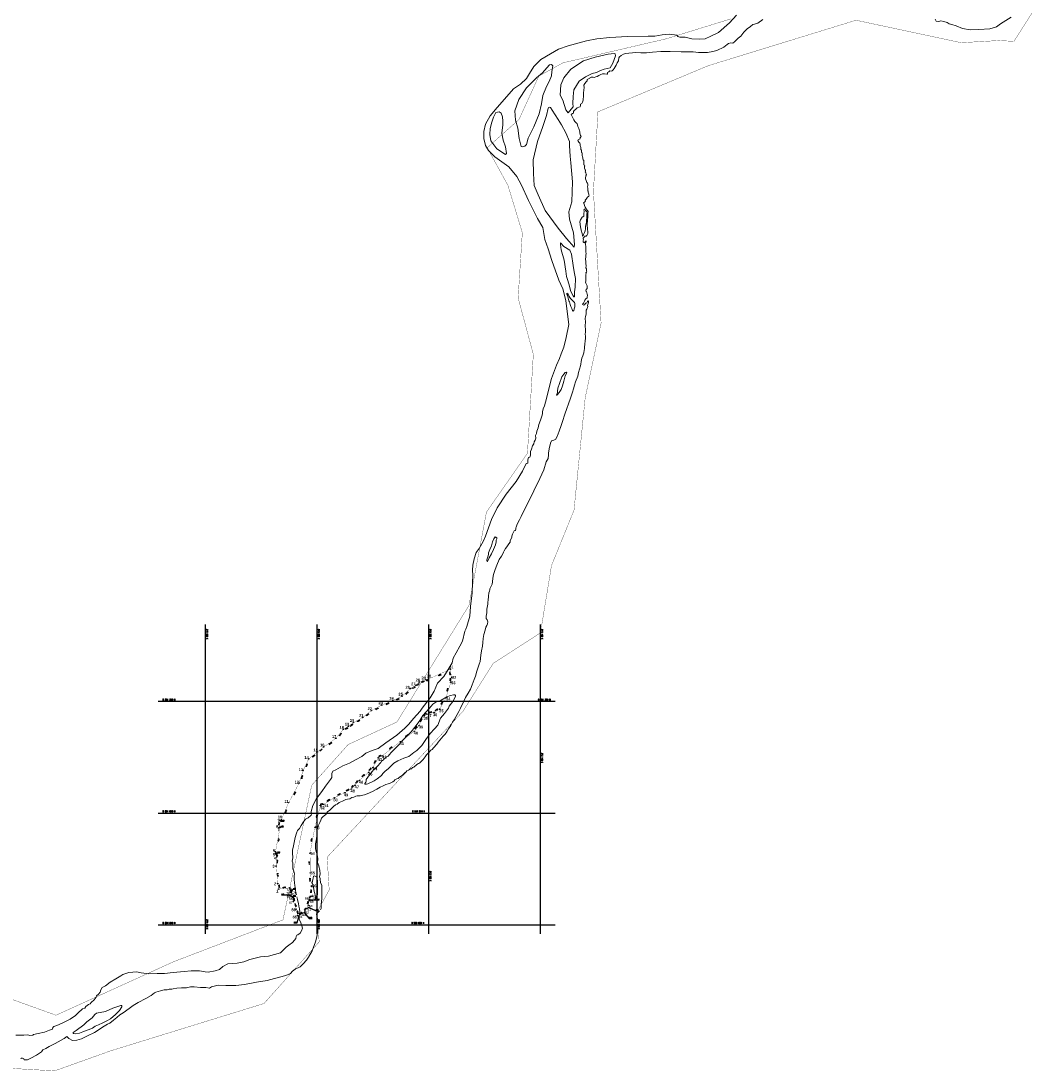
# Model space of a CAD drawing. Header units: metres. Extents: x 347609 to 404409, y 8547781 to 8605413.
# Tile 15 of 39: x 372470 to 374301, y 8560539 to 8562419. Entities that reach past the tile are written whole.
import ezdxf
from ezdxf.enums import TextEntityAlignment as Align

# ---------------------------------------------------------------- set-up
doc = ezdxf.new("R2010")
doc.units = ezdxf.units.M
doc.linetypes.add('CONTINUO', pattern=[0])
doc.layers.add('01. RIO', color=7, linetype='Continuous', lineweight=5, true_color=0x2776bb)
for name, color, linetype in [('DISTANCIA', 7, 'Continuous'), ('T-GRILLA', 9, 'Continuous'), ('T-TEXTO COORD', 7, 'Continuous'), ('VERTICES', 244, 'Continuous')]:
    doc.layers.add(name, color=color, linetype=linetype)
doc.layers.add('LIMITES CONTRUCTIVO', color=40, linetype='Continuous', true_color=0xffbf00)
doc.layers.add('PREDIOS INSCRITOS EN LA BASE GRAFICA REGISTRAL (HUAURA) NOMBRE', color=7, linetype='Continuous', true_color=0xfffff0)
doc.styles.add('Coord_texto', font='romans.shx', dxfattribs={"height": 4})
doc.styles.add('ROMANS', font='romans.shx')
doc.styles.add('VERTICES', font='sanssb__.ttf')

# ---------------------------------------------------------------- blocks, each defined once
blk = doc.blocks.new('REIORORI')
at = {"layer": '01. RIO', "color": 152, "lineweight": 15, "true_color": 0x2776bb, "flags": 128}
for points in [[(372963.4, 8560853.9), (372962.6, 8560857.7), (372962.1, 8560862.7), (372961.4, 8560866.8), (372960.5, 8560871.3), (372959.8, 8560875.2), (372959.2, 8560882), (372959.5, 8560887.9), (372960.2, 8560891.6), (372959, 8560896.5), (372957.3, 8560900.5), (372957.1, 8560906.3), (372956.8, 8560911.1), (372955.9, 8560914.1), (372956.9, 8560920.5), (372956.3, 8560929.2), (372956.3, 8560934.2), (372958.2, 8560941.8), (372960.2, 8560950.9), (372961.3, 8560956.6), (372963.4, 8560964.5), (372965.6, 8560969.4), (372968.9, 8560973.1), (372971.8, 8560978.3), (372976.4, 8560985.1), (372979.6, 8560989.7), (372984.5, 8560992), (372989.8, 8560997), (372990.4, 8560999.1), (372989.9, 8561003.2), (372992.6, 8561014.3), (372999.6, 8561026.3), (373008.8, 8561039.3), (373015.6, 8561048.8), (373024.4, 8561060.9), (373026.7, 8561064), (373026.7, 8561066.7), (373027.2, 8561071.4), (373029, 8561075.3), (373033.9, 8561078.2), (373046.4, 8561084.9), (373058.5, 8561090), (373069.2, 8561095.6), (373080.4, 8561102), (373088.1, 8561107.9), (373099.3, 8561112.4), (373109.7, 8561115.9), (373123.8, 8561126), (373143.2, 8561139.7), (373157.6, 8561152.7), (373165, 8561159.5), (373173.1, 8561170.1), (373185.1, 8561182.8), (373188.6, 8561188.5), (373202.9, 8561206.9), (373210.3, 8561219), (373216.3, 8561233.3), (373227.3, 8561244.9), (373235.3, 8561257.5), (373242.4, 8561269.3), (373244.1, 8561277.8), (373249.6, 8561287.7), (373256.2, 8561299.5), (373260.9, 8561308.4), (373265.5, 8561326), (373267.2, 8561330.1), (373268.8, 8561334.5), (373274.1, 8561353.2), (373275.4, 8561370.2), (373278.2, 8561395), (373278.7, 8561413.2), (373279.3, 8561426.5), (373278.7, 8561435.5), (373279.3, 8561444.3), (373281.9, 8561455.5), (373285.6, 8561467.2), (373290.7, 8561474.3), (373298.1, 8561487), (373302.1, 8561496.4), (373313, 8561526.2), (373323.3, 8561546.9), (373339.3, 8561571.5), (373356.9, 8561594.3), (373368.7, 8561612.6), (373374.9, 8561626.7), (373377.8, 8561627.3), (373378.3, 8561630), (373378.1, 8561633.3), (373379.5, 8561637.1), (373381.8, 8561637.6), (373382.6, 8561641.6), (373383, 8561645), (373383.1, 8561647.8), (373384.9, 8561651.9), (373386.6, 8561657.8), (373388.8, 8561661.4), (373389.2, 8561665.2), (373391.4, 8561668.1), (373392.3, 8561672.1), (373392.1, 8561676.3), (373393.5, 8561679.9), (373394.2, 8561684.5), (373396.4, 8561690.4), (373398, 8561696.1), (373400.7, 8561704.3), (373403.1, 8561711.1), (373404.2, 8561715.6), (373404.2, 8561719), (373405.4, 8561724.5), (373407.8, 8561730), (373409.9, 8561736.4), (373412.1, 8561745.2), (373415.7, 8561759.9), (373420.7, 8561778.8), (373429.3, 8561802.3), (373434.9, 8561814.7), (373438, 8561822.9), (373442.3, 8561834.7), (373446.6, 8561851.9), (373451.4, 8561875.5), (373450.4, 8561884.2), (373445.9, 8561918.5), (373440.9, 8561939.5), (373433.8, 8561954.5), (373421.1, 8561989.8), (373414.5, 8562010.6), (373408.3, 8562027.6), (373404.9, 8562049.1), (373395.2, 8562065.1), (373379.2, 8562097.6), (373366.8, 8562125), (373358.3, 8562140.5), (373343.9, 8562157.8), (373319.1, 8562175.5), (373307.8, 8562187.1), (373302, 8562195.9), (373299.5, 8562208.3), (373299.2, 8562220.9), (373302.3, 8562233.9), (373310.8, 8562249.3), (373323.2, 8562264), (373340.3, 8562283.9), (373352.2, 8562297.1), (373365.1, 8562305.9), (373375.6, 8562315.8), (373381.1, 8562325), (373388.7, 8562337.6), (373401.3, 8562350.1), (373418.4, 8562360.3), (373433.1, 8562368.6), (373450.2, 8562374.5), (373483.1, 8562383.4), (373501.4, 8562386.6), (373525, 8562389.2), (373556.6, 8562391.1), (373593.6, 8562391.6), (373605.6, 8562391.4), (373618.9, 8562393.8), (373631.8, 8562395), (373645.3, 8562393.3), (373647, 8562390.9), (373650.1, 8562389.7), (373660, 8562389.9), (373671.7, 8562386.9), (373685.2, 8562386.2), (373695.6, 8562386.9), (373706.2, 8562391.8), (373719.7, 8562398.2), (373739.5, 8562415.8), (373752, 8562429.3)], [(373006.8, 8560827.2), (373007.6, 8560829.4), (373008, 8560836.5), (373008.8, 8560847.7), (373009, 8560857.1), (373009, 8560864.6), (373008.8, 8560871), (373006.7, 8560876.1), (373006.3, 8560881.6), (373006.3, 8560883.6), (373004.8, 8560886.4), (373005.8, 8560891.5), (373005.4, 8560897.5), (373003.5, 8560906), (373001.5, 8560912.2), (373001.9, 8560918.3), (373000.4, 8560926.1), (372998.7, 8560931.5), (372997.8, 8560936.3), (372997.8, 8560945.2), (372999.3, 8560954.5), (373000.2, 8560960.5), (372999.9, 8560967.3), (373001.3, 8560975), (373005.5, 8560983.5), (373007.2, 8560987.7), (373008.6, 8560991.1), (373011.6, 8560994.5), (373016.1, 8560998.2), (373019.4, 8561002.6), (373023.6, 8561005.9), (373025.6, 8561007.9), (373029.7, 8561012.4), (373033.5, 8561015.3), (373036.4, 8561016.2), (373040, 8561019.2), (373046.2, 8561021.7), (373051.8, 8561024.7), (373055.1, 8561025.6), (373059.2, 8561026), (373063, 8561028.1), (373066.4, 8561029.2), (373068.7, 8561030.1), (373070.1, 8561031), (373072.6, 8561031.4), (373075.4, 8561031.2), (373077.5, 8561031.5), (373079.7, 8561032.1), (373082.6, 8561032.3), (373085.2, 8561032.9), (373093.5, 8561035.9), (373095.9, 8561037.5), (373099.6, 8561039.4), (373107.4, 8561043.5), (373113.7, 8561046.8), (373118.6, 8561049.2), (373123.4, 8561051.5), (373127.7, 8561052.8), (373131.2, 8561054.3), (373136, 8561056.6), (373138.4, 8561058.1), (373139.9, 8561059.9), (373143.5, 8561061.8), (373145.5, 8561062.3), (373148.4, 8561064.7), (373151.4, 8561066.5), (373154.3, 8561069.2), (373157.5, 8561072.8), (373159.9, 8561074.5), (373161.3, 8561076.2), (373164.2, 8561077.6), (373167.8, 8561079.6), (373169.7, 8561080), (373171.4, 8561082.1), (373173.7, 8561082.9), (373175.5, 8561084.3), (373177, 8561084.8), (373179.2, 8561087.6), (373182.1, 8561089.2), (373183.8, 8561090.1), (373185.6, 8561091.5), (373188.2, 8561094), (373190.5, 8561096.7), (373194, 8561101), (373196.8, 8561104.5), (373201.3, 8561109.8), (373204.3, 8561113.1), (373206.7, 8561114.2), (373209, 8561117.1), (373214.9, 8561123.9), (373217.5, 8561127.6), (373223.5, 8561134.7), (373226.3, 8561138.4), (373229.2, 8561141), (373231.8, 8561144.3), (373233.8, 8561147.4), (373236.1, 8561151.4), (373240.2, 8561157.6), (373243.4, 8561163.1), (373245.9, 8561167.6), (373254.3, 8561182.3), (373257.7, 8561188.5), (373263.7, 8561200.8), (373266.6, 8561207.4), (373271, 8561215.1), (373275.4, 8561222.5), (373278.4, 8561230.4), (373282.2, 8561239.6), (373284.1, 8561245.6), (373286.6, 8561254.3), (373288.8, 8561261.7), (373291, 8561267.1), (373292.4, 8561271.9), (373294.1, 8561283.4), (373295.3, 8561291.3), (373296.6, 8561299.3), (373297.4, 8561305.8), (373298.2, 8561313.3), (373299.3, 8561320.3), (373301.5, 8561328.3), (373302.7, 8561333.2), (373304.7, 8561336.5), (373306.1, 8561339.2), (373306.4, 8561342.8), (373305.3, 8561346.7), (373303.5, 8561349.1), (373303.2, 8561351.2), (373303.5, 8561353.2), (373304.4, 8561359.3), (373304.9, 8561365.8), (373305.9, 8561371.5), (373306.5, 8561374.5), (373306.3, 8561378.6), (373306.9, 8561381.2), (373307.5, 8561388.9), (373308.2, 8561395.1), (373309.4, 8561397.7), (373309.9, 8561400.3), (373310, 8561402.2), (373312, 8561405.6), (373314.1, 8561410.6), (373314.6, 8561414.8), (373315.3, 8561421.2), (373316.5, 8561427.8), (373319.4, 8561436.8), (373322.4, 8561444.4), (373326.7, 8561454.3), (373330.8, 8561460.8), (373333.1, 8561464.5), (373334.2, 8561467.4), (373335.9, 8561469.8), (373338.1, 8561474.5), (373340.3, 8561477.2), (373344.3, 8561482.9), (373346.3, 8561485.6), (373346.2, 8561487.7), (373347.1, 8561489.7), (373349.3, 8561494.2), (373349.2, 8561496.4), (373350.8, 8561499.8), (373352.5, 8561503.6), (373353.8, 8561506), (373355.2, 8561506.3), (373356.2, 8561506.9), (373356.5, 8561509.1), (373356.7, 8561511.5), (373357.1, 8561512.5), (373358.3, 8561515.8), (373360.4, 8561520.5), (373362.9, 8561525.6), (373365.9, 8561531.3), (373388.9, 8561577.8), (373399.7, 8561599.3), (373406.5, 8561615.2), (373411, 8561629.5), (373414.3, 8561635.7), (373415.3, 8561642.1), (373415.3, 8561645.2), (373416, 8561652.8), (373418.9, 8561662.8), (373420.3, 8561667.3), (373422.8, 8561667.8), (373427.7, 8561669.6), (373430.8, 8561675), (373434.4, 8561684.3), (373437.8, 8561694.3), (373440.2, 8561701.6), (373444.6, 8561715), (373454.3, 8561743.6), (373458.2, 8561754.2), (373459.6, 8561760.2), (373461.4, 8561766.9), (373463.3, 8561772.4), (373467.5, 8561782.6), (373468.8, 8561789.4), (373470.9, 8561795.3), (373472.4, 8561801.2), (373472.8, 8561804.2), (373473.7, 8561809.1), (373475, 8561814.8), (373476.8, 8561819.1), (373478.6, 8561824.4), (373478.8, 8561829.6), (373479.4, 8561831.5), (373479.5, 8561834.9), (373480.3, 8561840.4), (373480.8, 8561846.3), (373481.4, 8561850.3), (373481.5, 8561854.5), (373480.6, 8561858.1), (373481.1, 8561861.6), (373481.1, 8561865.6), (373480.6, 8561872.8), (373481.1, 8561880.1), (373480.6, 8561885.9), (373481.3, 8561889.5), (373482.5, 8561894.1), (373482.6, 8561896), (373482.4, 8561898.6), (373482.5, 8561901.1), (373483.6, 8561903), (373485.4, 8561907.5), (373485.1, 8561909.2), (373486.5, 8561914.9), (373486.6, 8561917.4), (373486.3, 8561917.8), (373484.8, 8561916.3), (373484, 8561914.2), (373482.2, 8561913.3), (373480.7, 8561912.2), (373479.3, 8561910.7), (373478.1, 8561910.2), (373477.1, 8561910.8), (373476.2, 8561911.4), (373476.8, 8561912.4), (373477.8, 8561913.6), (373478.1, 8561914.6), (373478.7, 8561915.8), (373479.4, 8561917.2), (373480.4, 8561918.8), (373482.1, 8561921.1), (373484.2, 8561923.4), (373484.5, 8561924.3), (373484.7, 8561927.8), (373484.4, 8561929.6), (373483.7, 8561931.8), (373482.9, 8561934.6), (373482.1, 8561935.2), (373482.6, 8561937.8), (373484.1, 8561939.8), (373484.4, 8561941.6), (373484.2, 8561944.4), (373483.3, 8561946.9), (373481.9, 8561949.1), (373481.1, 8561951), (373481.7, 8561952.8), (373481.7, 8561955.2), (373481.7, 8561958.6), (373481.9, 8561962.5), (373481.8, 8561964.7), (373482.5, 8561965.8), (373482, 8561967.6), (373483, 8561969), (373483.8, 8561970.4), (373482.9, 8561971.3), (373483, 8561973.2), (373483.3, 8561973.7), (373483.1, 8561974.8), (373482.1, 8561977.1), (373482.3, 8561980.2), (373482.2, 8561984.8), (373481.7, 8561988.3), (373481.6, 8561992.1), (373481.8, 8561996.3), (373482.1, 8561999.5), (373482.3, 8562002.5), (373482.2, 8562004.9), (373482.1, 8562008.6), (373482, 8562011.4), (373482.1, 8562013.6), (373481.8, 8562016.5), (373481.2, 8562017.6), (373481.6, 8562020), (373482, 8562022), (373482.4, 8562023.6), (373482.3, 8562025), (373480.9, 8562023.6), (373479.3, 8562021.5), (373478.5, 8562022), (373477.2, 8562023.2), (373477.4, 8562024.8), (373477.3, 8562026), (373477.7, 8562026.9), (373477.5, 8562028.6), (373477.5, 8562030), (373478.7, 8562031.6), (373479.6, 8562033.3), (373480.3, 8562033.5), (373481.3, 8562033.5), (373482.3, 8562033.7), (373483.5, 8562034.7), (373484.6, 8562036.2), (373485.8, 8562038.6), (373485.4, 8562042.2), (373485, 8562045), (373484.8, 8562048.9), (373484.5, 8562050.7), (373484.5, 8562052.8), (373484.2, 8562054.6), (373484.5, 8562056.8), (373484.8, 8562059.4), (373485, 8562063.5), (373485.6, 8562067), (373485.7, 8562070), (373485.4, 8562071.7), (373485.8, 8562074), (373486.2, 8562077.5), (373484.8, 8562079.2), (373482.1, 8562082.8), (373481.7, 8562083.7), (373481, 8562085.7), (373480.1, 8562086.6), (373479.3, 8562088.4), (373478.9, 8562091.5), (373478.1, 8562092.6), (373477.7, 8562093.4), (373480.1, 8562095.2), (373481.1, 8562096.7), (373480.7, 8562098), (373482.3, 8562099.9), (373485.1, 8562103.4), (373487.1, 8562105.1), (373487.8, 8562106.2), (373487.6, 8562107.8), (373487.3, 8562109), (373486.7, 8562110.5), (373486.3, 8562112.5), (373486.3, 8562114), (373485.8, 8562115), (373485.3, 8562115.7), (373485.3, 8562119.7), (373485.2, 8562122.1), (373485.3, 8562124.1), (373485.3, 8562126.8), (373484.7, 8562128.3), (373483.6, 8562129.5), (373483.3, 8562131.6), (373482.6, 8562133.1), (373481.4, 8562135.9), (373481.3, 8562137.6), (373482, 8562141.3), (373482.8, 8562142.1), (373483, 8562143.1), (373482.6, 8562143.9), (373482.3, 8562144.7), (373482.1, 8562146.9), (373481.8, 8562147.7), (373481, 8562148.3), (373481.1, 8562149.7), (373481.5, 8562150.2), (373481.3, 8562151.5), (373481, 8562152.5), (373480.2, 8562153.3), (373480.1, 8562153.8), (373479.8, 8562155), (373479.6, 8562156.1), (373479.5, 8562156.7), (373479.8, 8562158.6), (373480.1, 8562159.4), (373479.7, 8562160.7), (373478.6, 8562161.1), (373478.4, 8562163), (373478.6, 8562164.4), (373478.4, 8562165.3), (373478.3, 8562166), (373478.3, 8562167), (373478.2, 8562169.1), (373477.2, 8562170.3), (373476.5, 8562172.1), (373476.5, 8562173.8), (373476, 8562175.4), (373476.2, 8562176.3), (373475.5, 8562177.6), (373475.6, 8562178.8), (373475.7, 8562179.9), (373475.2, 8562181.8), (373474.6, 8562183.1), (373474.3, 8562184.2), (373474.4, 8562186.2), (373474, 8562187.4), (373473.2, 8562189), (373473.3, 8562191), (373473.1, 8562192.6), (373472.7, 8562193.8), (373471.8, 8562195.9), (373471.6, 8562198), (373471.3, 8562199.9), (373469.6, 8562201.6), (373467.5, 8562204.9), (373468.1, 8562205.9), (373471.8, 8562208.1), (373471.5, 8562209.2), (373472.3, 8562210.4), (373473.1, 8562211.5), (373473.4, 8562212), (373472.7, 8562214), (373471.5, 8562217.9), (373471, 8562219.4), (373471.3, 8562220.4), (373470.8, 8562222.1), (373470, 8562224.6), (373469.7, 8562226.2), (373467.9, 8562230.1), (373467, 8562232.6), (373466.7, 8562234.4), (373466.3, 8562235), (373465, 8562235.8), (373462.1, 8562239), (373460.2, 8562242), (373456.9, 8562249.2), (373455.7, 8562251.4), (373458.2, 8562253.1), (373459.8, 8562254), (373460.1, 8562256.5), (373461.3, 8562258.6), (373463.6, 8562260.1), (373464.4, 8562261.8), (373466.4, 8562263.6), (373469.2, 8562264.7), (373471.2, 8562265), (373472, 8562265.3), (373472.5, 8562267.6), (373472.7, 8562269.7), (373473.6, 8562270.6), (373474.7, 8562271.1), (373476.2, 8562273.5), (373477, 8562277.1), (373477.3, 8562279.8), (373477.7, 8562282.5), (373477.9, 8562285.1), (373478, 8562289.9), (373478.4, 8562294.8), (373478.8, 8562300), (373478.6, 8562303.8), (373480.2, 8562307.1), (373482.3, 8562309.6), (373484.2, 8562311.5), (373484.4, 8562312.6), (373484.4, 8562313.9), (373485.4, 8562314.5), (373487, 8562315.1), (373488.1, 8562315.6), (373489.1, 8562316.7), (373489.6, 8562317.8), (373491.8, 8562318.4), (373495, 8562318.1), (373496.7, 8562317.9), (373499.6, 8562318.6), (373502.4, 8562319.6), (373505, 8562321.2), (373508.9, 8562323), (373512.1, 8562324.3), (373515.6, 8562324.4), (373519.6, 8562323.7), (373520.5, 8562323.8), (373521, 8562324.7), (373521, 8562326.4), (373522.9, 8562327.9), (373525, 8562329.3), (373527.1, 8562329.1), (373529.2, 8562329.8), (373531, 8562331.1), (373532.8, 8562333.5), (373536.1, 8562339.6), (373538.4, 8562343.9), (373540.4, 8562347.6), (373541.4, 8562352.8), (373542.4, 8562354.4), (373545.5, 8562356.9), (373549.5, 8562359.3), (373552.8, 8562360.5), (373571.5, 8562362.7), (373580.4, 8562362.1), (373590.9, 8562362.1), (373601.7, 8562363.2), (373616.5, 8562364), (373632.9, 8562364.2), (373653, 8562363.6), (373674.5, 8562363.6), (373683.6, 8562362.7), (373699.7, 8562362.7), (373709.5, 8562364.2), (373716.8, 8562365.9), (373729.3, 8562372), (373734.9, 8562376.6), (373737.8, 8562378.3), (373742, 8562379.5), (373745.5, 8562379.1), (373748.4, 8562381.3), (373754.7, 8562387.9), (373759.4, 8562391.7), (373765.1, 8562398.7), (373771.2, 8562404.6), (373777.1, 8562409.2), (373780.9, 8562412.4), (373784.2, 8562412.9), (373790.4, 8562415.2), (373799.1, 8562421.5)], [(374108, 8562422.2), (374109.4, 8562418.6), (374114.6, 8562418.1), (374117.7, 8562419.1), (374123.5, 8562417.8), (374129.4, 8562416.1), (374132.7, 8562413.8), (374137.9, 8562412.7), (374145.3, 8562410.3), (374156.9, 8562405.5), (374170.7, 8562402.9), (374186.1, 8562403.6), (374205.6, 8562404.9), (374217.7, 8562408.4), (374224.9, 8562413.9), (374243.7, 8562425.7)], [(372460.8, 8560603), (372475.1, 8560602.9), (372482.1, 8560603.1), (372485.8, 8560602.1), (372491.5, 8560603), (372492.3, 8560604.2), (372500.9, 8560605.6), (372512.1, 8560608.2), (372520.9, 8560612), (372526.4, 8560613.7), (372526.8, 8560616.5), (372528.8, 8560618.4), (372537.2, 8560621.2), (372546.2, 8560625.5), (372558.2, 8560631.5), (372567.5, 8560638.1), (372573.8, 8560644), (372578.4, 8560648.1), (372580, 8560649.8), (372584.5, 8560651.3), (372586.4, 8560653.9), (372590.7, 8560657.5), (372593.9, 8560658.9), (372596, 8560661.1), (372601, 8560665.9), (372604.6, 8560671.1), (372605.6, 8560673.3), (372608.8, 8560676.2), (372611.6, 8560679.7), (372612.8, 8560684.1), (372615.4, 8560688), (372621.5, 8560691.2), (372629.9, 8560697.9), (372640, 8560703.7), (372649.2, 8560709.3), (372652.8, 8560711.6), (372663.3, 8560714.9), (372677.3, 8560716.1), (372685.6, 8560714.7), (372698.8, 8560712.9), (372714.2, 8560713.3), (372727.4, 8560713.3), (372742.7, 8560715.2), (372762.1, 8560717), (372775, 8560718), (372789.7, 8560717.8), (372800.3, 8560716.4), (372805.3, 8560715.9), (372817.7, 8560717.9), (372825.6, 8560720.3), (372831.8, 8560726), (372840.9, 8560730.7), (372857.4, 8560731.6), (372869.3, 8560734.2), (372880.1, 8560738.2), (372898.9, 8560743.2), (372913.2, 8560744.1), (372934.7, 8560750.5), (372941.5, 8560756.9), (372945.1, 8560760.1), (372949.9, 8560764.2), (372956.3, 8560768.5), (372960.3, 8560772.9), (372962.5, 8560775.9), (372963.2, 8560779.3), (372964.3, 8560781.6), (372966.3, 8560782.3), (372970, 8560785.5), (372972.5, 8560789.7), (372974.2, 8560794.2), (372973.2, 8560798.3), (372971.6, 8560803.9), (372968.6, 8560810.8), (372968.7, 8560815.2), (372968.8, 8560820), (372969.4, 8560823.9), (372969.2, 8560829.1), (372968.1, 8560834), (372967, 8560838.6), (372965.9, 8560842.5), (372965.6, 8560845.9), (372964.3, 8560850.4)], [(372469.8, 8560560.3), (372470.6, 8560561.7), (372472.9, 8560561.9), (372475.4, 8560560.3), (372475.5, 8560558.9), (372476.8, 8560558.6), (372481.7, 8560558.6), (372487.4, 8560561.5), (372497.9, 8560566.8), (372506.8, 8560573.2), (372509.3, 8560576.7), (372514.4, 8560579.2), (372520.7, 8560582.8), (372526.2, 8560585.6), (372531.3, 8560588), (372547.4, 8560596.8), (372552.4, 8560600.5), (372555.6, 8560596.7), (372562.4, 8560593.2), (372569.8, 8560593.6), (372578.3, 8560596.4), (372589.4, 8560601.5), (372602, 8560607.5), (372610.3, 8560612.9), (372616.2, 8560617.4), (372624.9, 8560622.5), (372629.1, 8560624.5), (372635.5, 8560629.6), (372641.9, 8560634.6), (372647.4, 8560639), (372653.1, 8560642.9), (372664.1, 8560650.8), (372671.3, 8560656), (372680.2, 8560661.5), (372693.6, 8560668.4), (372703.2, 8560673.7), (372709.2, 8560678.5), (372711.8, 8560680), (372720, 8560682.4), (372726.4, 8560683.8), (372732.1, 8560683.8), (372735.5, 8560684.9), (372740.1, 8560685.2), (372742.5, 8560686), (372749.2, 8560687.2), (372757.7, 8560687.3), (372766.4, 8560687.8), (372773.7, 8560689.6), (372780.1, 8560689.3), (372791.9, 8560688), (372801.2, 8560688.2), (372807.8, 8560686.9), (372807.6, 8560687.2), (372811.4, 8560689.6), (372823.1, 8560692.2), (372837.3, 8560691.8), (372854.8, 8560691.9), (372870.7, 8560693.6), (372891.7, 8560697.5), (372911, 8560700.5), (372924.4, 8560704.3), (372944.8, 8560709.7), (372952.8, 8560713.1), (372956.4, 8560717.3), (372961, 8560721.1), (372970.2, 8560725.3), (372975.3, 8560730.3), (372981.3, 8560737), (372985, 8560742.4), (372991.7, 8560753.9), (372997.8, 8560769.9), (373000, 8560778.7), (373001.2, 8560786.5), (373001.4, 8560792.6), (373000, 8560803.1), (373001, 8560809.8), (372999.2, 8560819.7), (373000.7, 8560821), (373004.1, 8560824.9), (373004.6, 8560825.4)]]:
    blk.add_lwpolyline(points, dxfattribs=at)
for points in [[(373532.9, 8562360.7), (373522, 8562359.3), (373498.7, 8562354.3), (373477.7, 8562347.7), (373454.9, 8562332.3), (373442.7, 8562317.2), (373437.1, 8562304.7), (373435.8, 8562286.1), (373440.6, 8562276.9), (373446.4, 8562259.6), (373450.1, 8562254.3), (373452.8, 8562257.2), (373459.4, 8562265.2), (373458.9, 8562271), (373459.4, 8562283.8), (373460.2, 8562295.7), (373470, 8562311.1), (373481.4, 8562318.8), (373493.4, 8562325.1), (373501.1, 8562326.5), (373508.5, 8562329.9), (373515.1, 8562332.8), (373525.5, 8562334.7), (373530.5, 8562343.2), (373535.2, 8562356.7), (373534.7, 8562360.1)], [(373366.3, 8562194.3), (373362.4, 8562208.4), (373360.3, 8562226.8), (373356.1, 8562241.4), (373355, 8562258.2), (373362.1, 8562278.1), (373375.5, 8562298.9), (373393.6, 8562317), (373404.4, 8562326.2), (373412, 8562334.8), (373416.9, 8562340.1), (373420.4, 8562340.9), (373422.7, 8562338.5), (373421.1, 8562328.5), (373420.4, 8562320.7), (373416.4, 8562310.2), (373411.4, 8562301.5), (373404.9, 8562285.5), (373402.8, 8562270.6), (373398.3, 8562252.5), (373389.1, 8562229.4), (373378.9, 8562209.2), (373375.6, 8562197.9), (373372.4, 8562194.9), (373369, 8562193.5)], [(373414.5, 8562262.8), (373411.3, 8562249.8), (373405, 8562230.1), (373395.1, 8562203.2), (373387.6, 8562170.5), (373388, 8562146), (373389.2, 8562124.3), (373396.3, 8562107.8), (373408.9, 8562079.4), (373432.6, 8562048.1), (373447.2, 8562029.2), (373461.1, 8562013.8), (373461.6, 8562018.5), (373460, 8562039.7), (373452.8, 8562064.2), (373451.6, 8562076.9), (373456.8, 8562095.2), (373457.8, 8562130.9), (373455.3, 8562165), (373453.8, 8562176.6), (373452.8, 8562195), (373452.8, 8562202.9), (373445.9, 8562218.3), (373438.2, 8562232.8), (373432.7, 8562242.7), (373421.6, 8562259.4), (373418.6, 8562263.7), (373416, 8562264.3), (373414.9, 8562263.7)], [(373316.6, 8562246.7), (373313.6, 8562237.9), (373310.7, 8562226.4), (373310, 8562215.6), (373311.8, 8562204), (373322.8, 8562189.7), (373338.3, 8562179.9), (373339.6, 8562181.3), (373337.8, 8562193.6), (373333.6, 8562205.7), (373331.5, 8562217.8), (373333.3, 8562233.1), (373333.3, 8562239.7), (373332.6, 8562247), (373330.5, 8562253.7), (373326.7, 8562256), (373321, 8562254.9), (373318.2, 8562250.2)], [(373479.2, 8562081.8), (373478.6, 8562080.5), (373478.7, 8562078), (373478.5, 8562073.8), (373478.2, 8562069.3), (373475.3, 8562067.8), (373472.3, 8562062.7), (373471.1, 8562059.1), (373472.3, 8562050.2), (373473.9, 8562044.4), (373475.5, 8562038.5), (373475.8, 8562034.7), (373476.2, 8562033.7), (373477, 8562033.9), (373478, 8562036.3), (373479.8, 8562040.1), (373480.8, 8562043), (373481.2, 8562046.8), (373481.3, 8562051), (373482.4, 8562056), (373483, 8562058.1), (373483.3, 8562062.5), (373483.8, 8562066.4), (373483.5, 8562070.2), (373483.7, 8562071.8), (373484, 8562074.4), (373484.2, 8562075.6), (373483.5, 8562077.2), (373481.5, 8562079.7), (373480.8, 8562080.9), (373480.4, 8562081.7), (373479.9, 8562081.8)], [(373436.7, 8562021.5), (373442.5, 8562014.8), (373453.1, 8562008.5), (373456.3, 8562001.3), (373459.2, 8561981.2), (373461.1, 8561969.9), (373463.5, 8561958), (373463.1, 8561942.1), (373461.8, 8561933.7), (373461.5, 8561927.8), (373461.7, 8561925.1), (373460.5, 8561924.8), (373459.1, 8561926.4), (373455.4, 8561934.7), (373451.4, 8561948), (373449.2, 8561955.9), (373447.5, 8561961.5), (373445.9, 8561971), (373443.2, 8561990.6), (373437.9, 8562008.9), (373436.7, 8562018.5), (373436.3, 8562020.3), (373436.4, 8562021.2)], [(373447.7, 8561931.4), (373450.1, 8561929.7), (373452.4, 8561925.6), (373454.5, 8561922.2), (373456.8, 8561919.4), (373458.3, 8561918.1), (373460.1, 8561916.6), (373461.7, 8561914.6), (373462.2, 8561912.9), (373462.4, 8561911.1), (373462.1, 8561907.2), (373460.8, 8561903.5), (373460.2, 8561899.8), (373459.5, 8561899.2), (373457.9, 8561900.2), (373457.1, 8561903.9), (373455, 8561907.7), (373454.1, 8561911.4), (373452.6, 8561915.7), (373451.5, 8561918), (373451, 8561920.2), (373450.4, 8561922.7), (373449, 8561927.9), (373448.2, 8561929.4), (373447.9, 8561930.4)], [(373429.4, 8561748.9), (373431.4, 8561753.4), (373431.4, 8561756.1), (373432.1, 8561761.4), (373435, 8561770), (373438.9, 8561781.6), (373442.4, 8561786.3), (373445, 8561789.5), (373447, 8561789.8), (373447.7, 8561788.9), (373445, 8561783.4), (373442.6, 8561774), (373440.1, 8561765.6), (373437.9, 8561758.8), (373434.3, 8561753.5), (373431, 8561749.9), (373430, 8561748.7)], [(373305.7, 8561450.8), (373309, 8561457.3), (373313, 8561464.9), (373316.8, 8561472.6), (373320.2, 8561480.6), (373321.2, 8561486), (373321.5, 8561489.2), (373322.6, 8561491.4), (373322.7, 8561493.4), (373319.6, 8561494.9), (373316.9, 8561491.6), (373314.7, 8561486.3), (373312.8, 8561479.3), (373309.8, 8561472.6), (373307.8, 8561466.7), (373307.6, 8561463.7), (373306.3, 8561459.3), (373304.9, 8561454), (373304.7, 8561452.1), (373305, 8561451.1)], [(373235.8, 8561188.5), (373228.8, 8561178.6), (373221.8, 8561170.6), (373216.8, 8561157.8), (373211, 8561151.4), (373203.1, 8561143.1), (373195.3, 8561132.2), (373187.9, 8561121.3), (373179, 8561112.7), (373174.1, 8561108.8), (373167.9, 8561103.9), (373164.7, 8561101.8), (373155.9, 8561099.1), (373145.3, 8561094.1), (373138, 8561089.7), (373134.8, 8561087), (373131.9, 8561083.9), (373128, 8561080), (373122.5, 8561075.6), (373118.5, 8561071.5), (373115.9, 8561068), (373108, 8561061.8), (373102.6, 8561058.4), (373098, 8561056.1), (373094.1, 8561054), (373091.2, 8561053.1), (373089.1, 8561052.5), (373087.6, 8561052.4), (373086.5, 8561052.5), (373086.1, 8561052.7), (373086, 8561053.7), (373087.6, 8561055.6), (373088.4, 8561057.1), (373088.4, 8561058.4), (373088.2, 8561058.9), (373088.7, 8561060.8), (373091.6, 8561065), (373096.2, 8561071.5), (373099, 8561074.9), (373102, 8561078.6), (373104.9, 8561081.1), (373108.3, 8561083.9), (373110.5, 8561086.3), (373112.1, 8561088.9), (373114.7, 8561091), (373116.2, 8561093.3), (373119.4, 8561095.6), (373120.6, 8561097.5), (373122.4, 8561098.8), (373124.1, 8561100.8), (373127.7, 8561102.6), (373130.2, 8561105.2), (373133.4, 8561108.7), (373138.9, 8561114.1), (373143.7, 8561119.7), (373148.1, 8561124.1), (373150.8, 8561126.8), (373156.6, 8561133.4), (373160, 8561137.1), (373168.8, 8561146), (373175.6, 8561154.2), (373179.8, 8561159.8), (373184.6, 8561166.3), (373190, 8561175), (373195.5, 8561181.1), (373201.7, 8561188.6), (373208, 8561195.3), (373214.8, 8561200.1), (373219.1, 8561200.6), (373222.6, 8561202.6), (373233, 8561208.5), (373239.5, 8561211.1), (373244.8, 8561212.5), (373247.2, 8561212.5), (373248.4, 8561211.3), (373248.2, 8561209.1), (373243.9, 8561200.4), (373237.2, 8561191.8)], [(372997.3, 8560844.8), (372999.3, 8560850), (373001.3, 8560854.5), (373001.5, 8560861), (373001.3, 8560872.1), (373001.1, 8560878.5), (373000.5, 8560883.5), (372999.4, 8560886.3), (372995.9, 8560888.2), (372993.8, 8560887.6), (372993.7, 8560884.2), (372992.6, 8560881.7), (372991.8, 8560875.5), (372993.8, 8560867.7), (372995.5, 8560859.8), (372996.6, 8560856.4), (372997.4, 8560849.6), (372996.6, 8560845.9), (372996.9, 8560844.5)], [(372563.6, 8560607.8), (372568.9, 8560610.9), (372582.8, 8560621.4), (372587.8, 8560626.4), (372597.8, 8560634.1), (372602.1, 8560640), (372605.4, 8560642), (372621.4, 8560645.2), (372634.3, 8560651), (372648.7, 8560655.8), (372650.5, 8560655.9), (372650.9, 8560653.6), (372646.7, 8560647.2), (372639.3, 8560639.7), (372630.4, 8560632), (372624, 8560628.6), (372616.9, 8560624.9), (372608.9, 8560621.6), (372603.2, 8560619), (372598, 8560615.3), (372590.3, 8560612.1), (372580.9, 8560609), (372575.1, 8560606.3), (372568.2, 8560605.1), (372564.4, 8560606), (372563.8, 8560606.6)]]:
    blk.add_lwpolyline(points, close=True, dxfattribs=at)

msp = doc.modelspace()

# ---------------------------------------------------------------- linework, layer by layer
at = {"layer": 'DISTANCIA', "color": 0}
for points in [[(372935.7, 8560987.7), (372935.7, 8560986), (372941.7, 8560986)], [(372933.2, 8560974.6), (372934.3, 8560975.7), (372940.3, 8560975.7)], [(372926, 8560929.3), (372934, 8560929.3)], [(372954.8, 8560853.7), (372936.8, 8560853.7)], [(372954.3, 8560857.2), (372957.3, 8560864.1), (372962.3, 8560864.1)], [(372955.5, 8560850.5), (372957.6, 8560851.7), (372962.6, 8560851.7)], [(372983.6, 8560832.7), (372997.9, 8560826), (373002.9, 8560826)], [(372986.4, 8560845.2), (373004.4, 8560845.2)], [(372968, 8560817.6), (372964, 8560803.1), (372959, 8560803.1)], [(372976.9, 8560823.2), (372986.6, 8560812), (372991.6, 8560812)]]:
    msp.add_lwpolyline(points, dxfattribs=at)
at = {"layer": 'LIMITES CONTRUCTIVO', "linetype": 'CONTINUO', "lineweight": -3, "const_width": 0.4, "flags": 128}
msp.add_lwpolyline([(372931.9, 8560864.4), (372929.9, 8560874.3), (372927.1, 8560905.5), (372927.9, 8560921.9), (372926, 8560927.5), (372925.9, 8560931.2), (372934.1, 8560974.4), (372932.3, 8560974.8), (372934.8, 8560986.8), (372936.6, 8560988.7), (372949.6, 8561019.2), (372968.3, 8561054.1), (372975.5, 8561076.7), (372985.4, 8561097.3), (373000.7, 8561110), (373012.5, 8561118.8), (373034.1, 8561134.3), (373047.7, 8561150.5), (373056.7, 8561155.9), (373065.5, 8561162.4), (373082.1, 8561171.6), (373097.5, 8561183.8), (373116.3, 8561193.9), (373135.7, 8561201.8), (373152.6, 8561209.7), (373167.9, 8561223.5), (373178, 8561229.5), (373183.5, 8561235), (373195.4, 8561239.4), (373199.7, 8561240.2), (373239, 8561258.1), (373241.5, 8561243.5), (373240.1, 8561234.7), (373231.4, 8561206.8), (373219.9, 8561186.6), (373210.3, 8561180.7), (373196.8, 8561177.8), (373192.6, 8561174.8), (373183.1, 8561157.1), (373174.5, 8561146.8), (373149.6, 8561128.4), (373117.2, 8561102.9), (373110, 8561099.5), (373100.8, 8561082.1), (373092.7, 8561073.5), (373076.2, 8561059), (373068.5, 8561050.4), (373061.7, 8561043.6), (373050.2, 8561036.9), (373031.4, 8561027.8), (373011.9, 8561015.9), (373006.6, 8561014.1), (372996.6, 8560975), (372987.8, 8560928.6), (372988.3, 8560893.1), (372990.5, 8560869.7), (372991.7, 8560851.9), (372986.3, 8560846.4), (372986.6, 8560844), (372984.8, 8560835.3), (372982.4, 8560830), (372979.1, 8560825.2), (372974.7, 8560821.1), (372970.5, 8560818.6), (372965.5, 8560816.6), (372962.8, 8560828.4), (372958.1, 8560842.6), (372957.4, 8560849.2), (372953.6, 8560851.7), (372956.1, 8560855.6), (372952.5, 8560858.7), (372951.5, 8560866.7)], close=True, dxfattribs=at)
at = {"layer": 'PREDIOS INSCRITOS EN LA BASE GRAFICA REGISTRAL (HUAURA) NOMBRE', "color": 5, "true_color": 0x0000ff, "const_width": 0.5, "elevation": -999999}
for points in [[(372441.5, 8560543.9), (372530.4, 8560538.9), (372630.3, 8560574.6), (372905.4, 8560659.5), (373004.2, 8560769.8), (373000.9, 8560823.9), (373022.2, 8560862.9), (373018.5, 8560921.5), (373261.9, 8561182.8), (373316, 8561268.5), (373400.7, 8561323.2), (373420.5, 8561443.8), (373460.8, 8561542.8), (373480.8, 8561743.9), (373509.3, 8561878), (373495.6, 8562113.4), (373503.7, 8562256.2), (373701.6, 8562338.9), (373966.1, 8562420.2), (374154.3, 8562380), (374221.6, 8562383.8), (374249, 8562382.4), (374300.8, 8562463.8)], [(373742.1, 8562422.7), (373626.3, 8562387), (373441, 8562343.9), (373397.8, 8562320.3), (373362.3, 8562242.6), (373305.3, 8562191.9), (373342.5, 8562124.4), (373368.2, 8562039.8), (373360.7, 8561923), (373387.9, 8561821.9), (373377.4, 8561644.8), (373303.9, 8561539.4), (373272.6, 8561372.3), (373143.5, 8561163.6), (373056.2, 8561123.2), (372990.9, 8561050.3), (372939.4, 8560809.3), (372743.4, 8560734.3), (372532.8, 8560638.5), (372453.4, 8560667.1)]]:
    msp.add_lwpolyline(points, dxfattribs=at)
at = {"layer": 'T-GRILLA', "transparency": 33554623}
for p, q in [((372800, 8561338.1), (372800, 8560784.1)), ((373000, 8561338.1), (373000, 8560784.1)), ((373200, 8561338.1), (373200, 8560784.1)), ((373400, 8561338.1), (373400, 8560784.1)), ((373426.9, 8561200), (372715.9, 8561200)), ((373426.9, 8561000), (372715.9, 8561000)), ((373426.9, 8560800), (372715.9, 8560800))]:
    msp.add_line(p, q, dxfattribs=at)
at = {"layer": 'VERTICES', "color": 0}
for centre in [(373239, 8561258.1), (373241.5, 8561243.5), (373178, 8561229.5), (373183.5, 8561235), (373195.4, 8561239.4), (373199.7, 8561240.2), (373240.1, 8561234.7), (373152.6, 8561209.7), (373167.9, 8561223.5), (373231.4, 8561206.8), (373116.3, 8561193.9), (373135.7, 8561201.8), (373219.9, 8561186.6), (373082.1, 8561171.6), (373097.5, 8561183.8), (373192.6, 8561174.8), (373196.8, 8561177.8), (373210.3, 8561180.7), (373047.7, 8561150.5), (373056.7, 8561155.9), (373065.5, 8561162.4), (373183.1, 8561157.1), (373034.1, 8561134.3), (373174.5, 8561146.8), (373012.5, 8561118.8), (373149.6, 8561128.4), (372985.4, 8561097.3), (373000.7, 8561110), (373110, 8561099.5), (373117.2, 8561102.9), (372975.5, 8561076.7), (373100.8, 8561082.1), (373076.2, 8561059), (373092.7, 8561073.5), (372968.3, 8561054.1), (373050.2, 8561036.9), (373061.7, 8561043.6), (373068.5, 8561050.4), (372949.6, 8561019.2), (373031.4, 8561027.8), (373006.6, 8561014.1), (373011.9, 8561015.9), (372934.8, 8560986.8), (372936.6, 8560988.7), (372932.3, 8560974.8), (372934.1, 8560974.4), (372996.6, 8560975), (372925.9, 8560931.2), (372926, 8560927.5), (372987.8, 8560928.6), (372927.1, 8560905.5), (372927.9, 8560921.9), (372988.3, 8560893.1), (372929.9, 8560874.3), (372990.5, 8560869.7), (372931.9, 8560864.4), (372951.5, 8560866.7), (372952.5, 8560858.7), (372953.6, 8560851.7), (372956.1, 8560855.6), (372957.4, 8560849.2), (372991.7, 8560851.9), (372958.1, 8560842.6), (372982.4, 8560830), (372984.8, 8560835.3), (372986.3, 8560846.4), (372986.6, 8560844), (372962.8, 8560828.4), (372965.5, 8560816.6), (372970.5, 8560818.6), (372974.7, 8560821.1), (372979.1, 8560825.2)]:
    msp.add_circle(centre, 0.5, dxfattribs=at)

# ---------------------------------------------------------------- block references
msp.add_blockref('REIORORI', (0, 0))

# ---------------------------------------------------------------- texts
at = {"layer": 'DISTANCIA', "color": 0, "style": 'ROMANS'}
for s, rotation, p in [('43.22', 24.5157, (373220.1, 8561247.6)), ('14.88', 279.8399, (373238.5, 8561250.5)), ('11.78', 30.909, (373173.8, 8561225)), ('7.74', 44.6795, (373181.9, 8561231)), ('12.74', 20.3085, (373190, 8561235.5)), ('4.35', 10.9104, (373197.9, 8561238.1)), ('8.86', 80.6457, (373239.1, 8561239.4)), ('18.68', 24.9214, (373144.9, 8561204.2)), ('20.53', 42.2216, (373161.4, 8561215.3)), ('29.25', 72.761, (373234.1, 8561221.3)), ('21.35', 28.0305, (373107.7, 8561187.3)), ('20.92', 22.2762, (373126.7, 8561196.2)), ('11.29', 31.7935, (373214.2, 8561185.2)), ('23.21', 60.2583, (373224.1, 8561197.6)), ('19.67', 38.3179, (373090.9, 8561176.4)), ('20.08', 61.897, (373186.3, 8561166.8)), ('5.16', 35.379, (373193.7, 8561177.7)), ('13.81', 12.1144, (373203.2, 8561181)), ('10.53', 30.8388, (373053.1, 8561151.7)), ('10.98', 36.4854, (373062.2, 8561157.7)), ('18.94', 29.2175, (373074.7, 8561165.5)), ('13.50', 49.9563, (373177.5, 8561153.1)), ('21.13', 50.1211, (373042.2, 8561141.2)), ('30.94', 36.5123, (373161, 8561139)), ('14.71', 36.6357, (373007.6, 8561113)), ('26.60', 35.5411, (373024.3, 8561125.1)), ('41.18', 38.1379, (373132.3, 8561117)), ('19.85', 39.6969, (372994.1, 8561102.3)), ('19.68', 62.0953, (373103.9, 8561091.6)), ('7.96', 25.3557, (373112.9, 8561102.8)), ('22.91', 64.4019, (372982, 8561086.2)), ('11.87', 46.6981, (373095.5, 8561079)), ('23.69', 72.2896, (372973.6, 8561064.9)), ('11.60', 48.1321, (373071.1, 8561055.9)), ('21.88', 41.3959, (373083.3, 8561067.6)), ('39.55', 61.8382, (372960.5, 8561035.8)), ('13.29', 30.0741, (373055, 8561041.8)), ('9.65', 44.7628, (373063.8, 8561048.2)), ('5.56', 19.0089, (373008.7, 8561016.6)), ('22.85', 31.4968, (373020.7, 8561023.3)), ('20.87', 25.9055, (373040, 8561033.9)), ('33.17', 66.9759, (372944.7, 8561003.3)), ('12.27', 78.2415, (372932.3, 8560981.3)), ('40.32', 75.6456, (372999.9, 8560995)), ('43.97', 79.3139, (372931.7, 8560952.4)), ('47.27', 79.233, (372990.5, 8560952.1)), ('5.93', 288.9806, (372928.6, 8560925.3)), ('16.49', 87.0974, (372929.3, 8560913.6)), ('35.47', 270.7277, (372986.3, 8560910.8)), ('31.26', 275.0907, (372930.2, 8560890)), ('10.16', 281.4825, (372932.6, 8560869.7)), ('19.75', 6.7623, (372941.5, 8560867.3)), ('23.46', 275.5156, (372987.7, 8560881.2)), ('8.07', 276.8007, (372953.7, 8560862.9)), ('7.71', 45.1981, (372987.8, 8560850.4)), ('17.92', 273.8114, (372989.4, 8560860.7)), ('6.66', 275.69, (372959.5, 8560846.1)), ('14.95', 288.2764, (372962.1, 8560836.1)), ('5.79', 55.1873, (372979.3, 8560828.6)), ('8.80', 78.2813, (372984, 8560840)), ('12.15', 282.8255, (372965.8, 8560822.9)), ('4.92', 31.0623, (372971.7, 8560821.4))]:
    msp.add_text(s, height=1.5, rotation=rotation, dxfattribs=at).set_placement(p, align=Align.MIDDLE)
for s, p in [('2.69', (372939.4, 8560987)), ('1.85', (372938, 8560976.9)), ('3.64', (372931.8, 8560930.5)), ('4.68', (372939.1, 8560854.9)), ('4.74', (372959.8, 8560865.3)), ('4.55', (372959.9, 8560852.9)), ('2.44', (373002.2, 8560846.2)), ('5.99', (372989.1, 8560813.5)), ('5.87', (373000.6, 8560827.2)), ('5.43', (372961.3, 8560804.7))]:
    msp.add_text(s, height=1.5, dxfattribs=at).set_placement(p, align=Align.MIDDLE)
at = {"layer": 'T-TEXTO COORD', "transparency": 33554623, "style": 'Coord_texto'}
for s, p in [('372 800 E', (372801.6, 8561330.1)), ('373 000 E', (373001.6, 8561330.1)), ('373 200 E', (373201.6, 8561330.1)), ('373 400 E', (373401.6, 8561330.1))]:
    msp.add_text(s, height=2.5, rotation=270, dxfattribs=at).set_placement(p, align=Align.BOTTOM_LEFT)
for s, p in [('8 561 200 N', (372723.9, 8561201.6)), ('8 561 000 N', (372723.9, 8561001.6)), ('8 560 800 N', (372723.9, 8560801.6))]:
    msp.add_text(s, height=2.5, dxfattribs=at).set_placement(p, align=Align.BOTTOM_LEFT)
for s, p in [('8 561 200 N', (373418.9, 8561201.6)), ('8 561 000 N', (373193.5, 8561001.6)), ('8 560 800 N', (373192.2, 8560801.6))]:
    msp.add_text(s, height=2.5, dxfattribs=at).set_placement(p, align=Align.BOTTOM_RIGHT)
for s, p in [('373 400 E', (373401.6, 8561090.2)), ('373 200 E', (373201.6, 8560878.4)), ('372 800 E', (372801.6, 8560792.1)), ('373 000 E', (373001.6, 8560792.1))]:
    msp.add_text(s, height=2.5, rotation=270, dxfattribs=at).set_placement(p, align=Align.BOTTOM_RIGHT)
at = {"layer": 'VERTICES', "color": 0, "style": 'VERTICES'}
for s, height, p in [('31', 5, (373241.1, 8561262.1)), ('29', 5, (373191.4, 8561242.5)), ('30', 5, (373201.1, 8561245.7)), ('32', 5, (373246, 8561243.5)), ('26', 5, (373162.9, 8561225.8)), ('27', 5, (373173, 8561231.8)), ('28', 5, (373181, 8561238.8)), ('33', 5, (373244.5, 8561233.7)), ('24', 5, (373133.9, 8561205.9)), ('25', 5, (373150.2, 8561213.4)), ('34', 5, (373235.6, 8561205)), ('22', 5, (373095, 8561187.6)), ('23', 5, (373114.4, 8561197.9)), ('20', 5, (373063.1, 8561166.2)), ('21', 5, (373079.6, 8561175.4)), ('38', 5, (373195.3, 8561170.3)), ('37', 5, (373201.8, 8561175.3)), ('36', 5, (373212, 8561176.5)), ('35', 5, (373223.1, 8561183.5)), ('18', 5, (373044.7, 8561153.9)), ('19', 5, (373054.2, 8561159.6)), ('39', 5, (373186.9, 8561154.6)), ('17', 5, (373031.1, 8561137.6)), ('40', 5, (373177.5, 8561143.5)), ('15', 5, (372997.9, 8561113.5)), ('16', 5, (373009.8, 8561122.4)), ('41', 5, (373152.3, 8561124.8)), ('14', 5, (372981.8, 8561100.1)), ('43', 5, (373113.1, 8561096.3)), ('42', 5, (373121, 8561100.7)), ('13', 5, (372971.3, 8561078.3)), ('44', 5, (373104.5, 8561079.5)), ('12', 5, (372964.1, 8561055.9)), ('46', 5, (373079.4, 8561055.8)), ('45', 5, (373095.8, 8561070.2)), ('48', 5, (373064.4, 8561040)), ('47', 5, (373071.8, 8561047.3)), ('11', 5, (372945.6, 8561021.2)), ('50', 5, (373033.5, 8561023.9)), ('49', 5, (373052.3, 8561032.9)), ('52', 5, (373010.2, 8561009.9)), ('51', 5, (373017.5, 8561013.9)), ('9', 5, (372931.8, 8560987.6)), ('10', 5, (372933.9, 8560993.6)), ('8', 5, (372928.8, 8560976.7)), ('7', 5, (372931.3, 8560970.4)), ('53', 5, (373001, 8560974)), ('5', 5, (372922.9, 8560925.6)), ('6', 5, (372923.4, 8560933.8)), ('54', 5, (372992.6, 8560928.2)), ('3', 5, (372922.6, 8560905.4)), ('4', 5, (372925.1, 8560919.6)), ('55', 5, (372993, 8560893.3)), ('2', 5, (372925.4, 8560873.7)), ('56', 5, (372995.3, 8560870.1)), ('1', 5, (372929.3, 8560860.7)), ('71', 4, (372948.5, 8560856.5)), ('72', 4, (372948.7, 8560863.2)), ('69', 4, (372949.2, 8560850.7)), ('68', 4, (372953.6, 8560846.9)), ('70', 4, (372960.8, 8560857.6)), ('58', 4, (372981.6, 8560847.6)), ('57', 5, (372995.9, 8560850.3)), ('67', 4, (372953.6, 8560840.1)), ('66', 5, (372958.4, 8560827.2)), ('61', 4, (372986.4, 8560827.8)), ('60', 4, (372989.1, 8560834)), ('59', 4, (372990.9, 8560841.7)), ('65', 5, (372960.6, 8560814.3)), ('64', 4, (372970.8, 8560814.7)), ('63', 4, (372977.1, 8560818)), ('62', 4, (372982.5, 8560822.3))]:
    msp.add_text(s, height=height, dxfattribs=at).set_placement(p, align=Align.MIDDLE)

doc.saveas('drawing.dxf')
